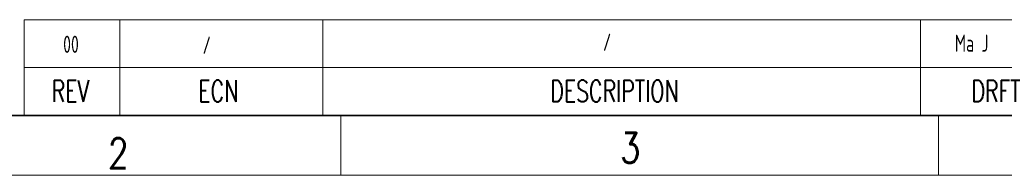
# Model space of a CAD drawing. Header units: millimetres. Extents: x 6 to 292, y 5 to 204.
# Tile 6 of 23: x 65 to 147, y 5 to 18. Entities that reach past the tile are written whole.
import ezdxf
from ezdxf.entities.mleader import LeaderData, LeaderLine
from ezdxf.enums import TextEntityAlignment as Align
from ezdxf.math import Vec2, Vec3

# ---------------------------------------------------------------- set-up
doc = ezdxf.new("R2010")
doc.units = ezdxf.units.MM
for name, color, linetype in [('Default', 7, 'Continuous'), ('TEXT', 7, 'Continuous'), ('图框', 7, 'Continuous'), ('细实线', 7, 'Continuous'), ('轮廓线', 7, 'Continuous')]:
    doc.layers.add(name, color=color, linetype=linetype)
doc.styles.add('SEACAD_romans_shx', font='romans.shx')

# ---------------------------------------------------------------- blocks, each defined once
blk = doc.blocks.new('SE6')
at = {"layer": '细实线', "color": 7, "linetype": 'Continuous', "lineweight": 13}
for p, q in [((73.001, 17.997), (73.001, 13.997)), ((90.001, 17.997), (90.001, 13.997)), ((140.001, 17.997), (140.001, 13.997)), ((153.001, 17.997), (153.001, 13.997)), ((65.001, 13.997), (167.001, 13.997)), ((73.001, 13.997), (73.001, 9.997)), ((90.001, 13.997), (90.001, 9.997)), ((140.001, 13.997), (140.001, 9.997)), ((153.001, 13.997), (153.001, 9.997))]:
    blk.add_line(p, q, dxfattribs=at)
blk.add_lwpolyline([(65.001, 9.997), (65.001, 17.997), (167.001, 17.997), (167.001, 9.997), (65.001, 9.997)], dxfattribs=at)
at = {"layer": '细实线', "color": 7, "linetype": 'Continuous', "lineweight": 5, "style": 'SEACAD_romans_shx', "width": 0.7}
for s, p in [('REV', (67.295, 12.934)), ('ECN', (79.569, 12.934)), ('DESCRIPTION', (109.021, 12.934)), ('DRFT', (144.261, 12.934)), ('DATE', (157.823, 12.934))]:
    blk.add_text(s, height=1.8, dxfattribs=at).set_placement(p, align=Align.TOP_LEFT)
blk = doc.blocks.new('_Dot')
at = {"color": 0, "linetype": 'ByBlock', "lineweight": -2}
blk.add_line((-0.5, 0), (-1, 0), dxfattribs=at)
at = {"color": 0, "linetype": 'ByBlock', "const_width": 0.5}
blk.add_lwpolyline([(-0.25, 0, 1), (0.25, 0, 1)], format="xyb", close=True, dxfattribs=at)
blk = doc.blocks.new('A4-drawing_frame')
at = {"layer": '细实线', "color": 7, "linetype": 'Continuous', "lineweight": 13}
for p, q in [((-200.5, 5), (-200.5, 0)), ((-150.5, 5), (-150.5, 0)), ((-286.5, 0), (0, 0))]:
    blk.add_line(p, q, dxfattribs=at)
at = {"layer": '轮廓线', "color": 7, "linetype": 'Continuous', "lineweight": 35}
blk.add_line((-282, 5), (-5, 5), dxfattribs=at)
at = {"layer": 'TEXT', "char_height": 2.5, "width": 1.88357, "attachment_point": 8, "style": 'SEACAD_romans_shx'}
for s, insert in [('{\\fromans|b0||i0||c0|p34;\\C7;\\H2.5;\\W0.8;3}', (-176.291, 1.042)), ('{\\fromans|b0||i0||c0|p34;\\C7;\\H2.5;\\W0.8;2}', (-219.127, 0.59))]:
    blk.add_mtext(s, dxfattribs=dict(at, insert=insert))

msp = doc.modelspace()

# ---------------------------------------------------------------- block references
at = {"layer": '图框', "color": 7}
msp.add_blockref('A4-drawing_frame', (292, 5), dxfattribs=at)
at = {"layer": '细实线'}
msp.add_blockref('SE6', (0, 0), dxfattribs=at)

# ---------------------------------------------------------------- leaders
at = {"layer": 'Default', "color": 7, "linetype": 'Continuous', "lineweight": 13}
ml = msp.add_multileader_mtext('Standard', dxfattribs=at)
ml.set_content('{\\pxsm0.9;\\fSolid Edge ANSI|b0||i0||c0|p34;\\W0.7;00\\P}', color=256)
ml.set_leader_properties()
ml.set_arrow_properties(name='DOT')
ml.build(insert=Vec2(0, 0))
ml.multileader.update_dxf_attribs({"leader_type": 0, "dogleg_length": 0, "arrow_head_size": 1.44})
ctx = ml.context
ctx.base_point, ctx.char_height, ctx.arrow_head_size, ctx.landing_gap_size = Vec3(66.189, 15.939), 1.44, 1.44, 0.504
ctx.text_align_type = 1
ctx.mtext.insert, ctx.mtext.alignment = Vec3(68.915, 16.665), 2
ml = msp.add_multileader_mtext('Standard', dxfattribs=at)
ml.set_content('{\\pxsm0.9;\\fSolid Edge ANSI|b0||i0||c0|p34;\\W0.7;/\\P}', color=256)
ml.set_leader_properties()
ml.set_arrow_properties(name='DOT')
ml.build(insert=Vec2(0, 0))
ml.multileader.update_dxf_attribs({"leader_type": 0, "dogleg_length": 0, "arrow_head_size": 1.44})
ctx = ml.context
ctx.base_point, ctx.char_height, ctx.arrow_head_size, ctx.landing_gap_size = Vec3(78.117, 15.871), 1.44, 1.44, 0.504
ctx.text_align_type = 1
ctx.mtext.insert, ctx.mtext.alignment = Vec3(80.276, 16.593), 2
ml = msp.add_multileader_mtext('Standard', dxfattribs=at)
ml.set_content('{\\pxsm0.9;\\fSolid Edge ANSI|b0||i0||c0|p34;\\W0.7;/\\P}', color=256)
ml.set_leader_properties()
ml.set_arrow_properties(name='DOT')
ml.build(insert=Vec2(0, 0))
ml.multileader.update_dxf_attribs({"leader_type": 0, "dogleg_length": 0, "arrow_head_size": 1.44})
ctx = ml.context
ctx.base_point, ctx.char_height, ctx.arrow_head_size, ctx.landing_gap_size = Vec3(111.62, 16.115), 1.44, 1.44, 0.504
ctx.text_align_type = 1
ctx.mtext.insert, ctx.mtext.alignment = Vec3(113.778, 16.837), 2
ml = msp.add_multileader_mtext('Standard', dxfattribs=at)
ml.set_content('{\\pxsm0.9;\\fSolid Edge ANSI|b0||i0||c0|p34;\\W0.7;Ma J\\P}', color=256)
ml.set_leader_properties()
ml.set_arrow_properties(name='DOT')
ml.build(insert=Vec2(0, 0))
ml.multileader.update_dxf_attribs({"leader_type": 0, "dogleg_length": 0, "arrow_head_size": 1.44})
ctx = ml.context
ctx.base_point, ctx.char_height, ctx.arrow_head_size, ctx.landing_gap_size = Vec3(140.993, 16.029), 1.44, 1.44, 0.504
ctx.text_align_type = 1
ctx.mtext.insert, ctx.mtext.alignment = Vec3(144.28, 16.756), 2

doc.saveas('drawing.dxf')
